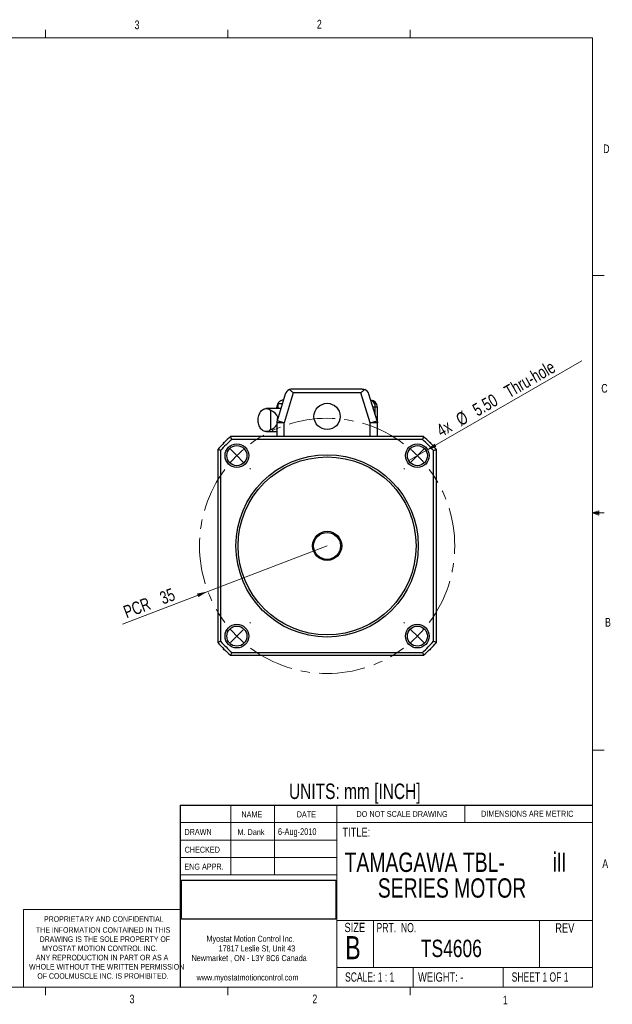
# Model space of a CAD drawing. Header units: millimetres. Extents: x 11 to 421, y 5 to 275.
# Tile 8 of 8: x 259 to 421, y 5 to 275. Entities that reach past the tile are written whole.
import ezdxf

# ---------------------------------------------------------------- set-up
doc = ezdxf.new("R2010")
doc.units = ezdxf.units.MM
doc.linetypes.add('CENTERX2', pattern=[20.32, 12.7, -2.54, 2.54, -2.54])
doc.styles.add('SLDTEXTSTYLE0', font='TXT', dxfattribs={"width": 0.75})
doc.styles.add('SLDTEXTSTYLE1', font='TXT', dxfattribs={"width": 0.694444})
doc.styles.add('SLDTEXTSTYLE2', font='TXT', dxfattribs={"width": 0.6875})
doc.styles.add('SLDTEXTSTYLE3', font='TXT', dxfattribs={"width": 0.663})
doc.dimstyles.new('SLDDIMSTYLE8', dxfattribs={"dimtxt": 3.5, "dimasz": 3, "dimexe": 0, "dimexo": 0.0625, "dimgap": 0.875, "dimtad": 2, "dimrnd": 1e-09, "dimzin": 4, "dimdsep": 46, "dimtxsty": 'SLDTEXTSTYLE0', "dimsah": 1, "dimcen": 0.09, "dimadec": 0, "dimazin": 0, "dimtfac": 1, "dimtmove": 0, "dimatfit": 3, "dimfxl": 1, "dimtolj": 1, "dimtzin": 12, "dimarcsym": 0})
doc.dimstyles.new('SLDDIMSTYLE9', dxfattribs={"dimtxt": 3.5, "dimasz": 3, "dimexe": 0, "dimexo": 0.0625, "dimgap": 0.875, "dimtad": 2, "dimrnd": 1e-09, "dimzin": 12, "dimdsep": 46, "dimtxsty": 'SLDTEXTSTYLE0', "dimsah": 1, "dimcen": 0.09, "dimadec": 0, "dimazin": 0, "dimtfac": 1, "dimtofl": 0, "dimtmove": 0, "dimatfit": 3, "dimfxl": 1, "dimtolj": 1, "dimtzin": 12, "dimarcsym": 0})
picture_1 = doc.add_image_def('image1.bmp', size_in_pixel=(202, 51))

# ---------------------------------------------------------------- blocks, each defined once
blk = doc.blocks.new('SW_NOTE_0')
at = {"color": 0, "linetype": 'Continuous', "lineweight": 0, "char_height": 1.651, "attachment_point": 1, "style": 'SLDTEXTSTYLE0'}
for s, insert in [('Myostat Motion Control Inc.', (0, 2.13)), ('17817 Leslie St, Unit 43', (3.32, -0.52)), ('Newmarket , ON - L3Y 8C6 Canada', (-4.09, -3.17)), ('www.myostatmotioncontrol.com', (-2.73, -8.48))]:
    blk.add_mtext(s, dxfattribs=dict(at, insert=insert))
blk = doc.blocks.new('SW_NOTE_1')
at = {"color": 0, "linetype": 'Continuous', "lineweight": 0, "char_height": 1.524, "attachment_point": 1, "style": 'SLDTEXTSTYLE0'}
for s, insert in [('THE INFORMATION CONTAINED IN THIS', (0, 1.96)), ('DRAWING IS THE SOLE PROPERTY OF', (1, -0.56)), ('MYOSTAT MOTION CONTROL INC. ', (1.67, -3.08)), ('ANY REPRODUCTION IN PART OR AS A', (-0.04, -5.61)), ('WHOLE WITHOUT THE WRITTEN PERMISSION', (-1.91, -8.13)), ('OF COOLMUSCLE INC. IS PROHIBITED.', (0.37, -10.66))]:
    blk.add_mtext(s, dxfattribs=dict(at, insert=insert))
blk = doc.blocks.new('SW_NOTE_2')
at = {"color": 0, "linetype": 'Continuous', "lineweight": 0, "attachment_point": 1}
for s, insert, char_height, style in [('TAMAGAWA TBL-', (0, 6.82), 5.2917, 'SLDTEXTSTYLE0'), ('iII', (57.14, 6.85), 5.292, 'SLDTEXTSTYLE3'), ('SERIES MOTOR', (9.11, -0.23), 5.2917, 'SLDTEXTSTYLE0')]:
    blk.add_mtext(s, dxfattribs=dict(at, insert=insert, char_height=char_height, style=style))
blk = doc.blocks.new('*D15')
at = {"color": 7, "linetype": 'Continuous', "lineweight": 0}
for q in [(412.99, 181.75), (365.55, 154.36)]:
    blk.add_line((370.31, 157.11), q, dxfattribs=at)
blk.add_solid([(370.31, 157.11), (373.16, 158.18), (372.66, 159.04)], dxfattribs=at)
at = {"color": 7, "linetype": 'Continuous', "lineweight": 0, "char_height": 3.5, "attachment_point": 1, "rotation": 30, "style": 'SLDTEXTSTYLE0'}
for s, insert in [(' Thru-hole', (390.5, 173.96)), ('5.50', (382.67, 169.44)), ('%%c', (378.1, 166.8)), ('4x ', (372.77, 163.79))]:
    blk.add_mtext(s, dxfattribs=dict(at, insert=insert))
blk = doc.blocks.new('*D16')
at = {"color": 7, "linetype": 'Continuous', "lineweight": 0}
for q in [(343.18, 130.98), (287.08, 109.55)]:
    blk.add_line((310.49, 118.49), q, dxfattribs=at)
blk.add_solid([(310.49, 118.49), (307.5, 117.89), (307.86, 116.95)], dxfattribs=at)
at = {"color": 7, "linetype": 'Continuous', "lineweight": 0, "char_height": 3.5, "attachment_point": 1, "rotation": 20.9119, "style": 'SLDTEXTSTYLE0'}
for s, insert in [('35', (296.93, 118.14)), ('PCR ', (286.95, 114.33))]:
    blk.add_mtext(s, dxfattribs=dict(at, insert=insert))
blk = doc.blocks.new('SW_CENTERMARKSYMBOL_0')
at = {"color": 0, "linetype": 'Continuous', "lineweight": 0}
for p, q in [((-53.03, 3.54), (-53.21, 3.71)), ((3.54, 3.54), (3.71, 3.71)), ((-49.5, 0), (-51.27, 1.77)), ((-49.5, 0), (-47.73, -1.77)), ((0, 0), (-1.77, -1.77)), ((0, 0), (1.77, 1.77)), ((-45.96, -3.54), (-45.79, -3.71)), ((-3.54, -3.54), (-3.71, -3.71)), ((-45.96, -45.96), (-45.79, -45.79)), ((-3.54, -45.96), (-3.71, -45.79)), ((-49.5, -49.5), (-47.73, -47.73)), ((0, -49.5), (-1.77, -47.73)), ((-49.5, -49.5), (-51.27, -51.27)), ((0, -49.5), (1.77, -51.27)), ((-53.03, -53.03), (-53.21, -53.21)), ((3.54, -53.03), (3.71, -53.21))]:
    blk.add_line(p, q, dxfattribs=at)
at = {"color": 0, "linetype": 'CENTERX2', "lineweight": 0}
for start, end in [(53.1851, 126.8149), (143.1851, 216.8149), (323.1851, 36.8149), (233.1851, 306.8149)]:
    blk.add_arc((-24.75, -24.75), 35, start, end, dxfattribs=at)
at = {"color": 0, "linetype": 'Continuous', "lineweight": 0}
for start, end in [(135, 139.0926), (130.9074, 135), (45, 49.0926), (40.9074, 45), (220.9074, 225), (315, 319.0926), (225, 229.0926), (310.9074, 315)]:
    blk.add_arc((-24.75, -24.75), 35, start, end, dxfattribs=at)

msp = doc.modelspace()

# ---------------------------------------------------------------- linework, layer by layer
at = {"color": 7, "linetype": 'Continuous', "lineweight": 0}
for p, q in [((15.9068, 270.3087), (415.9568, 270.3087)), ((265.9317, 270.3087), (265.9317, 272.4626)), ((315.9379, 270.3087), (315.9379, 272.4626)), ((365.9442, 270.3087), (365.9442, 272.4626)), ((415.9568, 9.9587), (415.9568, 270.3087)), ((415.9568, 205.1124), (419.1318, 205.1124)), ((415.9568, 140.0249), (417.6632, 140.6348)), ((417.6632, 140.6348), (417.6632, 139.4514)), ((415.9568, 140.0249), (417.6632, 140.2545)), ((415.9568, 140.0249), (419.1318, 140.0249)), ((415.9568, 140.0249), (417.6632, 139.4514)), ((415.9568, 140.0249), (417.6632, 139.7631)), ((415.9568, 74.9374), (419.1318, 74.9374)), ((316.8169, 59.8531), (316.8169, 40.8031)), ((328.7175, 59.8531), (328.7175, 40.8031)), ((345.8853, 59.8531), (345.8853, 9.9587)), ((380.921, 55.0906), (380.921, 59.8531)), ((302.9194, 55.0906), (415.9568, 55.0906)), ((302.9194, 50.3281), (345.8853, 50.3281)), ((302.9194, 45.5656), (345.8853, 45.5656)), ((345.8853, 40.8031), (302.9194, 40.8031)), ((259.9535, 31.2781), (259.9535, 9.9587)), ((302.9194, 31.2781), (259.9535, 31.2781)), ((345.8853, 28.2432), (415.9568, 28.2432)), ((355.9321, 28.2432), (355.9321, 15.366)), ((401.4296, 28.2432), (401.4296, 15.366)), ((345.8853, 15.366), (415.9568, 15.366)), ((366.793, 15.366), (366.793, 9.9587)), ((391.4795, 15.366), (391.4795, 9.9587)), ((415.9568, 9.9587), (15.9068, 9.9587)), ((265.9317, 9.9587), (265.9317, 7.8048)), ((315.9379, 9.9587), (315.9379, 7.8048)), ((365.9442, 9.9587), (365.9442, 7.8048))]:
    msp.add_line(p, q, dxfattribs=at)
at = {"color": 7, "linetype": 'Continuous', "lineweight": 30}
for p, q in [((333.9155, 172.9847), (331.3798, 164.6859)), ((352.7496, 173.9847), (333.6099, 173.9847)), ((352.4441, 172.9847), (333.9155, 172.9847)), ((354.9798, 164.6859), (352.4441, 172.9847)), ((331.6972, 172.5691), (329.4671, 165.2704)), ((356.8925, 165.2704), (354.6623, 172.5691)), ((327.6376, 168.1861), (327.6376, 162.7832)), ((329.3798, 168.6347), (329.3798, 168.9847)), ((330.9076, 169.9847), (329.6727, 169.9847)), ((329.6727, 169.9847), (329.6727, 168.6347)), ((356.394, 168.9847), (355.7576, 168.9847)), ((356.9718, 168.9847), (356.394, 168.9847)), ((356.394, 166.9018), (356.394, 168.9847)), ((356.9718, 164.9847), (356.9718, 168.9847)), ((331.3798, 164.6859), (329.4671, 165.2704)), ((329.6243, 165.7849), (329.4998, 165.7849)), ((354.9798, 164.6859), (356.8925, 165.2704)), ((356.8598, 165.7849), (356.7353, 165.7849)), ((356.9798, 164.9847), (356.9718, 164.9847)), ((356.9798, 164.9847), (356.9798, 164.6859)), ((331.3798, 164.6859), (329.3798, 164.6859)), ((329.3798, 164.6859), (329.3798, 160.9847)), ((331.3798, 160.9847), (331.3798, 164.6859)), ((356.9798, 164.6859), (354.9798, 164.6859)), ((354.9798, 160.9847), (354.9798, 164.6859)), ((356.9798, 160.9847), (356.9798, 164.6859)), ((369.6373, 160.9847), (316.7223, 160.9847)), ((369.3332, 160.1847), (317.0264, 160.1847)), ((313.1798, 157.4422), (313.1798, 104.5271)), ((313.9798, 157.138), (313.9798, 104.8313)), ((372.3798, 104.8313), (372.3798, 157.138)), ((373.1798, 104.5271), (373.1798, 157.4422)), ((316.7223, 100.9847), (369.6373, 100.9847)), ((317.0264, 101.7847), (369.3332, 101.7847)), ((302.9194, 59.8531), (415.9568, 59.8531)), ((302.9194, 59.8531), (302.9194, 9.9587))]:
    msp.add_line(p, q, dxfattribs=at)
at = {"color": 7, "linetype": 'Continuous', "lineweight": 30, "flags": 128}
msp.add_lwpolyline([(327.6376, 162.7832), (327.4127, 162.6163), (327.1758, 162.4867), (326.93, 162.3961), (326.6784, 162.3457), (326.4245, 162.3361), (326.1715, 162.3675), (325.9226, 162.4394), (325.6811, 162.5509), (325.4502, 162.7005), (325.2328, 162.8864), (325.0318, 163.1061), (324.8498, 163.3567), (324.6891, 163.635), (324.5519, 163.9373), (324.44, 164.2598), (324.3547, 164.5982), (324.2972, 164.9481), (324.2683, 165.305), (324.2683, 165.6643), (324.2972, 166.0212), (324.3547, 166.3711), (324.44, 166.7095), (324.5519, 167.032), (324.6891, 167.3343), (324.8498, 167.6126), (325.0318, 167.8632), (325.2328, 168.0829), (325.4502, 168.2688), (325.6811, 168.4184), (325.9226, 168.53), (326.1715, 168.6019), (326.4245, 168.6332), (326.6784, 168.6236), (326.93, 168.5732), (327.1758, 168.4826), (327.4127, 168.353), (327.6376, 168.1861)], dxfattribs=at)
at = {"color": 7, "linetype": 'Continuous', "lineweight": 30}
for centre, radius in [((343.1798, 166.4847), 3.6), ((318.431, 155.7334), 3.25), ((318.431, 155.7334), 2.75), ((367.9285, 155.7334), 3.25), ((367.9285, 155.7334), 2.75), ((343.1798, 130.9847), 25), ((343.1798, 130.9847), 24.4), ((343.1798, 130.9847), 4), ((343.1798, 130.9847), 3.7), ((318.431, 106.2359), 3.25), ((318.431, 106.2359), 2.75), ((367.9285, 106.2359), 3.25), ((367.9285, 106.2359), 2.75)]:
    msp.add_circle(centre, radius, dxfattribs=at)
for centre, radius, start, end in [((333.6099, 171.9847), 2, 112.799964, 163.009177), ((352.7496, 171.9847), 2, 16.990823, 67.200036), ((354.5188, 169.1935), 1.8868, 353.644168, 70.190959), ((354.9798, 168.9847), 1.992, 0, 84.861088), ((331.3798, 164.6859), 2, 163.009177, 180), ((331.3798, 164.6859), 2, 164.836496, 171.409631), ((330.6952, 165.6803), 1.2, 134.52599, 175), ((355.6643, 165.6803), 1.2, 5, 45.47401), ((354.9798, 164.6859), 2, 0, 16.990823), ((343.1798, 130.9847), 40, 131.409622, 138.590378), ((343.1798, 130.9847), 39.2, 131.849665, 138.150335), ((343.1798, 130.9847), 39.2, 41.849665, 48.150335), ((343.1798, 130.9847), 40, 41.409622, 48.590378), ((343.1798, 130.9847), 40, 221.409622, 228.590378), ((343.1798, 130.9847), 39.2, 221.849665, 228.150335), ((343.1798, 130.9847), 39.2, 311.849665, 318.150335), ((343.1798, 130.9847), 40, 311.409622, 318.590378)]:
    msp.add_arc(centre, radius, start, end, dxfattribs=at)
for start_param, end_param in [(0.25562987, 1.03058436), (5.25260094, 5.84468518)]:
    msp.add_ellipse((325.3465, 165.4847), major_axis=(4.4548, 0), ratio=0.70710678, start_param=start_param, end_param=end_param, dxfattribs=at)
for points, knots in [([(333.6099, 173.9847), (333.4799, 173.9847), (333.3478, 173.9718), (333.0898, 173.9203), (332.962, 173.8818), (332.8349, 173.8284)], [0, 0, 0, 0, 0.5, 0.5, 1, 1, 1, 1]), ([(332.8349, 173.8284), (332.9177, 173.7787), (333.0024, 173.7211), (333.1767, 173.594), (333.2671, 173.5239), (333.4495, 173.3775), (333.5413, 173.3014), (333.7271, 173.1452), (333.8224, 173.064), (333.9155, 172.9847)], [0, 0, 0, 0, 0.25, 0.25, 0.5, 0.5, 0.75, 0.75, 1, 1, 1, 1]), ([(353.5246, 173.8284), (353.4418, 173.7787), (353.3571, 173.7211), (353.1828, 173.594), (353.0925, 173.5239), (352.9101, 173.3775), (352.8183, 173.3014), (352.6325, 173.1452), (352.5371, 173.064), (352.4441, 172.9847)], [0, 0, 0, 0, 0.25, 0.25, 0.5, 0.5, 0.75, 0.75, 1, 1, 1, 1]), ([(352.7496, 173.9847), (352.8797, 173.9847), (353.0118, 173.9718), (353.2698, 173.9203), (353.3975, 173.8818), (353.5246, 173.8284)], [0, 0, 0, 0, 0.5, 0.5, 1, 1, 1, 1]), ([(331.2077, 170.9671), (331.1245, 170.961), (330.9412, 170.9476), (330.6667, 170.8599), (330.3969, 170.7353), (330.1542, 170.573), (329.887, 170.3384), (329.7476, 170.134), (329.6591, 170.0041)], [0, 0, 0, 0, 0.128890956, 0.283975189, 0.442937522, 0.58906617, 0.738884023, 1, 1, 1, 1]), ([(329.6591, 170.0041), (329.5626, 169.8412), (329.4944, 169.6749), (329.4026, 169.3338), (329.3798, 169.1572), (329.3798, 168.9847)], [0, 0, 0, 0, 0.5, 0.5, 1, 1, 1, 1])]:
    msp.add_open_spline(points, degree=3, knots=knots, dxfattribs=at)
for points, degree in [([(330.4951, 168.6347), (326.4921, 168.6347)], 1), ([(329.6591, 170.0041), (329.6636, 169.9976), (329.6681, 169.9911), (329.6727, 169.9847)], 3), ([(329.4998, 165.7849), (329.4494, 165.2091)], 1), ([(356.9101, 165.2091), (356.8598, 165.7849)], 1), ([(326.4921, 162.3347), (329.3798, 162.3347)], 1), ([(317.0264, 160.1847), (316.9245, 160.4512), (316.8231, 160.7179), (316.7223, 160.9847)], 3), ([(369.6373, 160.9847), (369.5365, 160.7179), (369.4351, 160.4512), (369.3332, 160.1847)], 3), ([(313.9798, 157.138), (313.7132, 157.24), (313.4465, 157.3413), (313.1798, 157.4422)], 3), ([(372.3798, 157.138), (372.6463, 157.24), (372.913, 157.3413), (373.1798, 157.4422)], 3), ([(313.9798, 104.8313), (313.7132, 104.7293), (313.4465, 104.628), (313.1798, 104.5271)], 3), ([(372.3798, 104.8313), (372.6463, 104.7293), (372.913, 104.628), (373.1798, 104.5271)], 3), ([(317.0264, 101.7847), (316.9245, 101.5181), (316.8231, 101.2514), (316.7223, 100.9847)], 3), ([(369.3332, 101.7847), (369.4351, 101.5181), (369.5365, 101.2514), (369.6373, 100.9847)], 3)]:
    msp.add_open_spline(points, degree=degree, dxfattribs=at)

# ---------------------------------------------------------------- block references
at = {"color": 7, "linetype": 'Continuous', "lineweight": 0}
for name, p in [('SW_CENTERMARKSYMBOL_0', (367.9285, 155.7334)), ('SW_NOTE_2', (347.974, 40.0488)), ('SW_NOTE_1', (263.3542, 24.4643)), ('SW_NOTE_0', (310.1009, 21.9408))]:
    msp.add_blockref(name, p, dxfattribs=at)

# ---------------------------------------------------------------- texts
at = {"color": 7, "linetype": 'Continuous', "lineweight": 0, "attachment_point": 1}
for s, insert, char_height, style in [('3', (290.3913, 275.0699), 2.3813, 'SLDTEXTSTYLE0'), ('2', (340.3853, 275.2395), 2.3813, 'SLDTEXTSTYLE0'), ('D', (418.8794, 241.0714), 2.3813, 'SLDTEXTSTYLE0'), ('C', (418.368, 175.389), 2.3813, 'SLDTEXTSTYLE0'), ('B', (419.3916, 111.2288), 2.3813, 'SLDTEXTSTYLE0'), ('UNITS: mm [INCH]', (332.7239, 65.8064), 4.233333, 'SLDTEXTSTYLE0'), ('NAME', (319.6806, 58.1816), 1.651, 'SLDTEXTSTYLE0'), ('DATE', (334.8453, 58.1816), 1.651, 'SLDTEXTSTYLE0'), ('DO NOT SCALE DRAWING', (351.2507, 58.2586), 1.5875, 'SLDTEXTSTYLE0'), ('DIMENSIONS ARE METRIC', (385.4163, 58.3493), 1.651, 'SLDTEXTSTYLE0'), ('DRAWN', (304.0533, 53.3814), 1.651, 'SLDTEXTSTYLE0'), ('M. Dank', (318.6028, 53.2907), 1.5875, 'SLDTEXTSTYLE0'), ('6-Aug-2010', (329.7116, 53.5539), 1.85208, 'SLDTEXTSTYLE0'), ('TITLE:', (347.3752, 53.7549), 2.54, 'SLDTEXTSTYLE0'), ('CHECKED', (304.1075, 48.4955), 1.651, 'SLDTEXTSTYLE0'), ('ENG APPR.', (304.034, 43.8595), 1.651, 'SLDTEXTSTYLE0'), ('A', (418.6449, 45.0247), 2.3813, 'SLDTEXTSTYLE0'), ('PROPRIETARY AND CONFIDENTIAL', (265.5535, 29.4237), 1.524, 'SLDTEXTSTYLE0'), ('SIZE', (347.9364, 27.6167), 2.54, 'SLDTEXTSTYLE0'), ('PRT.  NO.', (356.7375, 27.5812), 2.54, 'SLDTEXTSTYLE1'), ('REV', (405.7417, 27.4819), 2.54, 'SLDTEXTSTYLE0'), ('B', (348.1368, 23.983), 6.35, 'SLDTEXTSTYLE0'), ('TS4606', (368.886, 22.9907), 4.7625, 'SLDTEXTSTYLE0'), ('SCALE: 1 : 1', (348.1054, 14.0233), 2.54, 'SLDTEXTSTYLE2'), ('WEIGHT: -', (368.1188, 14.0233), 2.54, 'SLDTEXTSTYLE0'), ('SHEET 1 OF 1', (393.7877, 14.0316), 2.54, 'SLDTEXTSTYLE2'), ('3', (289.0208, 7.9151), 2.3813, 'SLDTEXTSTYLE0'), ('2', (339.1483, 7.936), 2.3813, 'SLDTEXTSTYLE0'), ('1', (391.3712, 7.6548), 2.3813, 'SLDTEXTSTYLE0')]:
    msp.add_mtext(s, dxfattribs=dict(at, insert=insert, char_height=char_height, style=style))

# ---------------------------------------------------------------- dimensions: what is measured, and where the dimension line sits
at = {"color": 7, "linetype": 'Continuous', "lineweight": 0}
dim = msp.add_diameter_dim_2p(p1=(365.5469, 154.3584), p2=(370.3101, 157.1084), text='4x <> Thru-hole', dimstyle='SLDDIMSTYLE8', dxfattribs=at)
dim.commit()
dim.dimension.update_dxf_attribs({"geometry": '*D15', "text_midpoint": (393.4448, 170.4652), "dimtype": 163})
dim = msp.add_radius_dim(center=(343.1798, 130.9847), mpoint=(310.4852, 118.492), text='PCR <>', dimstyle='SLDDIMSTYLE9', dxfattribs=at)
dim.commit()
dim.dimension.update_dxf_attribs({"geometry": '*D16', "text_midpoint": (295.8944, 112.9169), "dimtype": 164})

# ---------------------------------------------------------------- pictures from other files: only their frames are drawn
image = msp.add_image(picture_1, insert=(303.2336, 28.6007), size_in_units=(42.3745, 10.6985))
image.dxf.flags = 7

doc.saveas('drawing.dxf')
